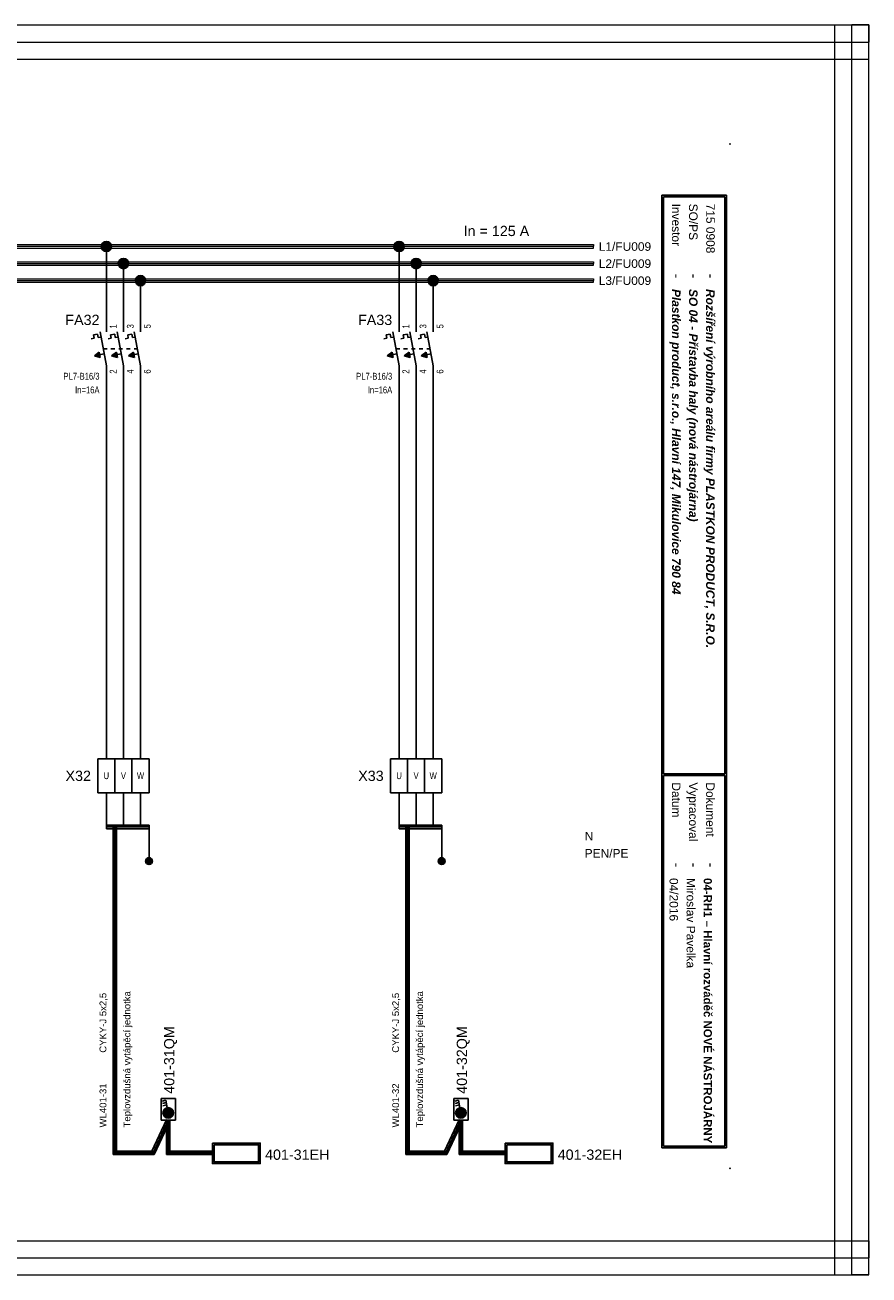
# Model space of a CAD drawing. Extents: x -1130 to 2703, y 1069 to 2560.
# Tile 7 of 31: x 382 to 629, y 1646 to 2012. Entities that reach past the tile are written whole.
import ezdxf
from ezdxf.enums import TextEntityAlignment as Align

# ---------------------------------------------------------------- set-up
doc = ezdxf.new("R2010")
doc.units = 0
doc.header["$MEASUREMENT"] = 0
doc.linetypes.add('DASHED', pattern=[0.564444, 0.282222, -0.282222])
for name, color, linetype in [('1-KRESBA', 7, 'Continuous'), ('__Bílá', 7, 'Continuous'), ('__Oranžová', 30, 'Continuous'), ('__Rudá 010', 10, 'Continuous'), ('__Svmodrá', 4, 'Continuous'), ('__Vínová 220', 220, 'Continuous'), ('__Zelená', 3, 'Continuous'), ('__Černá 250', 7, 'Continuous')]:
    doc.layers.add(name, color=color, linetype=linetype)
doc.styles.add('Arial', font='arial.ttf')
doc.styles.add('GENERATED_STYLE_1', font='arial.ttf')

# ---------------------------------------------------------------- blocks, each defined once
blk = doc.blocks.new('L0001A02')
at = {"linetype": 'Continuous'}
h = blk.add_hatch(color=256, dxfattribs=at)
edge = h.paths.add_edge_path()
edge.add_arc((0, 0), 1.5, 0, 360)
blk.add_circle((0, 0), 1.5)
blk = doc.blocks.new('FEVA1606')
at = {"linetype": 'Continuous'}
for points in [[(-3.5, -2), (-2.06, -0.92), (-1.77, -2.5)], [(1.5, -2), (2.94, -0.92), (3.23, -2.5)], [(6.5, -2), (7.94, -0.92), (8.23, -2.5)]]:
    blk.add_hatch(color=256, dxfattribs=at).paths.add_polyline_path(points)
for p, q in [((0, 5), (0, 10)), ((5, 5), (5, 10)), ((10, 5), (10, 10)), ((-3.75, 4.14), (-2.56, 4.35)), ((-3.75, 4.14), (-3.57, 3.12)), ((-2.56, 4.35), (-2.38, 3.34)), ((-1.82, 5), (0, -5)), ((1.25, 4.14), (2.44, 4.35)), ((1.25, 4.14), (1.43, 3.12)), ((2.44, 4.35), (2.62, 3.34)), ((3.18, 5), (5, -5)), ((6.25, 4.14), (7.44, 4.35)), ((6.25, 4.14), (6.43, 3.12)), ((7.44, 4.35), (7.62, 3.34)), ((8.18, 5), (10, -5)), ((-4.45, 2.96), (-3.57, 3.12)), ((-2.38, 3.34), (-1.54, 3.49)), ((0.55, 2.96), (1.43, 3.12)), ((2.62, 3.34), (3.46, 3.49)), ((5.55, 2.96), (6.43, 3.12)), ((7.62, 3.34), (8.46, 3.49)), ((-3.5, -2), (-2.06, -0.92)), ((-3.5, -2), (-0.64, -1.48)), ((-3.5, -2), (-1.77, -2.5)), ((-2.06, -0.92), (-1.77, -2.5)), ((1.5, -2), (2.94, -0.92)), ((1.5, -2), (4.36, -1.48)), ((1.5, -2), (3.23, -2.5)), ((2.94, -0.92), (3.23, -2.5)), ((6.5, -2), (7.94, -0.92)), ((6.5, -2), (9.36, -1.48)), ((6.5, -2), (8.23, -2.5)), ((7.94, -0.92), (8.23, -2.5)), ((0, -5), (0, -10)), ((5, -5), (5, -10)), ((10, -5), (10, -10))]:
    blk.add_line(p, q)
at = {"linetype": 'DASHED', "ltscale": 4}
blk.add_line((-0.91, 0), (9.09, 0), dxfattribs=at)
at = {"style": 'Arial'}
blk.add_attdef('POPIS', text='', height=3, dxfattribs=at).set_placement((-2, 7), align=Align.RIGHT)
at = {"style": 'Arial', "width": 0.8}
for tag, p in [('NO1', (3, 6)), ('NO2', (8, 6)), ('NO3', (13, 6))]:
    blk.add_attdef(tag, p, '', height=2, rotation=90, dxfattribs=at)
for tag, p in [('TYP', (-2, -9)), ('PROUD', (-2, -13)), ('DOPLŇ1', (-2, -17)), ('DOPLŇ2', (-2, -21))]:
    blk.add_attdef(tag, text='', height=2, dxfattribs=at).set_placement(p, align=Align.RIGHT)
for tag, p in [('CO1', (3, -6)), ('CO2', (8, -6)), ('CO3', (13, -6))]:
    blk.add_attdef(tag, text='', height=2, rotation=90, dxfattribs=at).set_placement(p, align=Align.RIGHT)
blk = doc.blocks.new('V0085A01')
h = blk.add_hatch(color=256)
edge = h.paths.add_edge_path()
edge.add_arc((0, 0), 1, 0, 360)
blk.add_circle((0, 0), 1)
blk = doc.blocks.new('V0109A03')
for p, q in [((5, 10), (0, 10)), ((0, 0), (0, 10)), ((10, 10), (5, 10)), ((5, 0), (5, 10)), ((15, 10), (10, 10)), ((10, 0), (10, 10)), ((15, 0), (15, 10)), ((5, 0), (0, 0)), ((10, 0), (5, 0)), ((15, 0), (10, 0))]:
    blk.add_line(p, q)
at = {"style": 'Arial'}
blk.add_attdef('POPIS', text='', height=3, dxfattribs=at).set_placement((-2, 5), align=Align.RIGHT)
at = {"style": 'Arial', "width": 0.8}
for tag, p in [('S1', (2.5, 5)), ('S2', (7.5, 5)), ('S3', (12.5, 5))]:
    blk.add_attdef(tag, text='', height=2, dxfattribs=at).set_placement(p, align=Align.MIDDLE)

msp = doc.modelspace()

# ---------------------------------------------------------------- hatches: boundary and pattern name
at = {"layer": '__Černá 250'}
for points in [[(425.36, 1693.61, 1), (422.28, 1693.61, 1)], [(511.05, 1693.61, 1), (507.97, 1693.61, 1)]]:
    msp.add_hatch(color=256, dxfattribs=at).paths.add_polyline_path(points)
h = msp.add_hatch(color=256, dxfattribs=at)
h.paths.add_polyline_path([(450.78, 1678.75), (450.78, 1684.75), (436.78, 1684.75), (436.78, 1678.75)])
h.paths.add_polyline_path([(450.28, 1679.25), (450.28, 1684.25), (437.28, 1684.25), (437.28, 1679.25)], flags=16)
h = msp.add_hatch(color=256, dxfattribs=at)
h.paths.add_polyline_path([(536.46, 1678.75), (536.46, 1684.75), (522.46, 1684.75), (522.46, 1678.75)])
h.paths.add_polyline_path([(535.96, 1679.25), (535.96, 1684.25), (522.96, 1684.25), (522.96, 1679.25)], flags=16)

# ---------------------------------------------------------------- linework, layer by layer
at = {"layer": '1-KRESBA'}
for p, q in [((405.72, 1927.34), (405.72, 1947.34)), ((491.41, 1927.34), (491.41, 1947.34)), ((410.72, 1927.34), (410.72, 1942.34)), ((496.41, 1927.34), (496.41, 1942.34)), ((415.72, 1927.34), (415.72, 1937.34)), ((501.41, 1927.34), (501.41, 1937.34)), ((405.72, 1797.34), (405.72, 1907.34)), ((410.72, 1907.34), (410.72, 1797.34)), ((415.72, 1907.34), (415.72, 1797.34)), ((491.41, 1797.34), (491.41, 1907.34)), ((496.41, 1907.34), (496.41, 1797.34)), ((501.41, 1907.34), (501.41, 1797.34)), ((405.72, 1787.34), (405.72, 1777.34)), ((410.72, 1787.34), (410.72, 1777.34)), ((415.72, 1787.34), (415.72, 1777.34)), ((491.41, 1787.34), (491.41, 1777.34)), ((496.41, 1787.34), (496.41, 1777.34)), ((501.41, 1787.34), (501.41, 1777.34)), ((405.72, 1777.84), (405.72, 1777.34)), ((405.72, 1777.84), (418.22, 1777.84)), ((405.72, 1776.84), (405.72, 1777.34)), ((405.72, 1777.34), (418.22, 1777.34)), ((405.72, 1776.84), (418.22, 1776.84)), ((407.72, 1681.37), (407.72, 1777.84)), ((407.72, 1777.84), (408.22, 1777.84)), ((408.22, 1681.37), (408.22, 1777.84)), ((408.72, 1777.84), (408.22, 1777.84)), ((408.72, 1681.37), (408.72, 1777.84)), ((418.22, 1777.84), (418.22, 1777.34)), ((418.22, 1776.84), (418.22, 1777.34)), ((418.22, 1777.34), (418.22, 1767.34)), ((491.41, 1777.84), (491.41, 1777.34)), ((491.41, 1777.84), (503.91, 1777.84)), ((491.41, 1776.84), (491.41, 1777.34)), ((491.41, 1777.34), (503.91, 1777.34)), ((491.41, 1776.84), (503.91, 1776.84)), ((493.41, 1681.37), (493.41, 1777.84)), ((493.41, 1777.84), (493.91, 1777.84)), ((493.91, 1681.37), (493.91, 1777.84)), ((494.41, 1777.84), (493.91, 1777.84)), ((494.41, 1681.37), (494.41, 1777.84)), ((503.91, 1777.84), (503.91, 1777.34)), ((503.91, 1776.84), (503.91, 1777.34)), ((503.91, 1777.34), (503.91, 1767.34)), ((419.06, 1682.37), (423.35, 1691.58)), ((419.38, 1681.87), (423.8, 1691.37)), ((423.32, 1681.37), (423.32, 1691.51)), ((423.32, 1691.51), (423.82, 1691.51)), ((423.35, 1691.58), (423.8, 1691.37)), ((424.26, 1691.16), (423.8, 1691.37)), ((423.82, 1681.37), (423.82, 1691.51)), ((424.32, 1691.51), (423.82, 1691.51)), ((424.32, 1681.37), (424.32, 1691.51)), ((504.74, 1682.37), (509.04, 1691.58)), ((505.06, 1681.87), (509.49, 1691.37)), ((509.01, 1681.37), (509.01, 1691.51)), ((509.01, 1691.51), (509.51, 1691.51)), ((509.04, 1691.58), (509.49, 1691.37)), ((509.94, 1691.16), (509.49, 1691.37)), ((509.51, 1681.37), (509.51, 1691.51)), ((510.01, 1691.51), (509.51, 1691.51)), ((510.01, 1681.37), (510.01, 1691.51)), ((419.7, 1681.37), (424.26, 1691.16)), ((505.38, 1681.37), (509.94, 1691.16)), ((407.72, 1682.37), (407.72, 1681.87)), ((407.72, 1682.37), (419.06, 1682.37)), ((407.72, 1681.37), (407.72, 1681.87)), ((407.72, 1681.87), (419.38, 1681.87)), ((407.72, 1681.37), (408.22, 1681.37)), ((407.72, 1681.37), (419.7, 1681.37)), ((408.72, 1681.37), (408.22, 1681.37)), ((419.06, 1682.37), (419.38, 1681.87)), ((419.7, 1681.37), (419.38, 1681.87)), ((423.32, 1682.37), (423.32, 1681.87)), ((423.32, 1682.37), (436.77, 1682.37)), ((423.32, 1681.37), (423.32, 1681.87)), ((423.32, 1681.87), (436.77, 1681.87)), ((423.32, 1681.37), (436.77, 1681.37)), ((423.32, 1681.37), (423.82, 1681.37)), ((424.32, 1681.37), (423.82, 1681.37)), ((436.77, 1682.37), (436.77, 1681.87)), ((436.77, 1681.37), (436.77, 1681.87)), ((493.41, 1682.37), (493.41, 1681.87)), ((493.41, 1682.37), (504.74, 1682.37)), ((493.41, 1681.37), (493.41, 1681.87)), ((493.41, 1681.87), (505.06, 1681.87)), ((493.41, 1681.37), (493.91, 1681.37)), ((493.41, 1681.37), (505.38, 1681.37)), ((494.41, 1681.37), (493.91, 1681.37)), ((504.74, 1682.37), (505.06, 1681.87)), ((505.38, 1681.37), (505.06, 1681.87)), ((509.01, 1682.37), (509.01, 1681.87)), ((509.01, 1682.37), (522.45, 1682.37)), ((509.01, 1681.37), (509.01, 1681.87)), ((509.01, 1681.87), (522.45, 1681.87)), ((509.01, 1681.37), (522.45, 1681.37)), ((509.01, 1681.37), (509.51, 1681.37)), ((510.01, 1681.37), (509.51, 1681.37)), ((522.45, 1682.37), (522.45, 1681.87)), ((522.45, 1681.37), (522.45, 1681.87))]:
    msp.add_line(p, q, dxfattribs=at)
at = {"layer": '__Bílá'}
for p, q in [((587.31, 1962.39), (568.31, 1962.39)), ((568.31, 1962.39), (568.31, 1683.39)), ((587.31, 1962.39), (587.31, 1683.39)), ((586.81, 1961.89), (568.81, 1961.89)), ((568.81, 1961.89), (568.81, 1792.89)), ((586.81, 1961.89), (586.81, 1792.89)), ((586.81, 1792.89), (568.81, 1792.89)), ((586.81, 1792.39), (568.81, 1792.39)), ((568.81, 1792.39), (568.81, 1683.89)), ((586.81, 1792.39), (586.81, 1683.89)), ((568.31, 1683.39), (587.31, 1683.39)), ((568.81, 1683.89), (586.81, 1683.89))]:
    msp.add_line(p, q, dxfattribs=at)
for p in [(588.31, 1977.39), (588.31, 1677.39)]:
    msp.add_point(p, dxfattribs=at)
at = {"layer": '__Oranžová', "lineweight": 0}
for p, q in [((198.31, 1947.89), (548.31, 1947.89)), ((548.31, 1947.89), (548.31, 1947.39)), ((198.31, 1947.39), (548.31, 1947.39)), ((198.31, 1946.89), (548.31, 1946.89)), ((548.31, 1946.89), (548.31, 1947.39)), ((198.31, 1942.89), (548.31, 1942.89)), ((198.31, 1942.39), (548.31, 1942.39)), ((198.31, 1941.89), (548.31, 1941.89)), ((548.31, 1942.89), (548.31, 1942.39)), ((548.31, 1941.89), (548.31, 1942.39)), ((198.31, 1937.89), (548.31, 1937.89)), ((198.31, 1937.39), (548.31, 1937.39)), ((198.31, 1936.89), (548.31, 1936.89)), ((548.31, 1937.89), (548.31, 1937.39)), ((548.31, 1936.89), (548.31, 1937.39))]:
    msp.add_line(p, q, dxfattribs=at)
at = {"layer": '__Vínová 220', "lineweight": 0}
for p, q in [((132.59, 2012.21), (629, 2012.21)), ((619, 1646.13), (619, 2012.21)), ((619, 2012.21), (624, 2012.21)), ((624, 1646.13), (624, 2012.21)), ((629, 2012.21), (624, 2012.21)), ((629, 2012.21), (629, 2007.21)), ((629, 1646.13), (629, 2012.21)), ((132.59, 2007.21), (629, 2007.21)), ((629, 2002.21), (629, 2007.21)), ((132.59, 2002.21), (629, 2002.21)), ((132.59, 1656.13), (629, 1656.13)), ((629, 1656.13), (629, 1651.13)), ((132.59, 1651.13), (629, 1651.13)), ((629, 1646.13), (629, 1651.13)), ((132.59, 1646.13), (629, 1646.13)), ((619, 1646.13), (624, 1646.13)), ((629, 1646.13), (624, 1646.13))]:
    msp.add_line(p, q, dxfattribs=at)
at = {"layer": '__Černá 250'}
for p, q in [((425.92, 1697.81), (421.72, 1697.81)), ((421.72, 1697.81), (421.72, 1691.51)), ((423.12, 1697.3), (422.02, 1697.08)), ((423.25, 1696.61), (422.15, 1696.4)), ((423.38, 1695.92), (422.28, 1695.71)), ((423.53, 1695.12), (423.12, 1697.3)), ((425.92, 1691.51), (425.92, 1697.81)), ((511.61, 1697.81), (507.41, 1697.81)), ((507.41, 1697.81), (507.41, 1691.51)), ((508.8, 1697.3), (507.7, 1697.08)), ((508.94, 1696.61), (507.84, 1696.4)), ((509.07, 1695.92), (507.97, 1695.71)), ((509.22, 1695.12), (508.8, 1697.3)), ((511.61, 1691.51), (511.61, 1697.81)), ((421.72, 1691.51), (425.92, 1691.51)), ((507.41, 1691.51), (511.61, 1691.51))]:
    msp.add_line(p, q, dxfattribs=at)
for points in [[(436.78, 1684.75), (450.78, 1684.75), (450.78, 1678.75), (436.78, 1678.75)], [(437.28, 1684.25), (450.28, 1684.25), (450.28, 1679.25), (437.28, 1679.25)], [(522.46, 1684.75), (536.46, 1684.75), (536.46, 1678.75), (522.46, 1678.75)], [(522.96, 1684.25), (535.96, 1684.25), (535.96, 1679.25), (522.96, 1679.25)]]:
    msp.add_lwpolyline(points, close=True, dxfattribs=at)
for centre in [(423.82, 1693.61), (509.51, 1693.61)]:
    msp.add_circle(centre, 1.54, dxfattribs=at)

# ---------------------------------------------------------------- block references
at = {"color": 250, "linetype": 'Continuous'}
for p in [(418.22, 1767.34), (503.91, 1767.34)]:
    msp.add_blockref('V0085A01', p, dxfattribs=at)
at = {"layer": '1-KRESBA'}
for p in [(405.72, 1947.34), (491.41, 1947.34), (410.72, 1942.34), (496.41, 1942.34), (415.72, 1937.34), (501.41, 1937.34)]:
    msp.add_blockref('L0001A02', p, dxfattribs=at)
at = {"layer": '__Černá 250'}
for p, values in [((405.72, 1917.34), {'POPIS': 'FA32', 'TYP': 'PL7-B16/3', 'PROUD': 'In=16A', 'CO1': '2', 'NO1': '1', 'CO2': '4', 'NO2': '3', 'CO3': '6', 'NO3': '5'}), ((491.41, 1917.34), {'POPIS': 'FA33', 'TYP': 'PL7-B16/3', 'PROUD': 'In=16A', 'CO1': '2', 'NO1': '1', 'CO2': '4', 'NO2': '3', 'CO3': '6', 'NO3': '5'})]:
    msp.add_blockref('FEVA1606', p, dxfattribs=at).add_auto_attribs(values)
ref = msp.add_blockref('V0109A03', (403.22, 1787.34), dxfattribs=at)
ref.add_attrib('POPIS', 'X32', dxfattribs={"layer": '0', "height": 3, "style": 'Arial'}).set_placement((401.22, 1790.82), align=Align.RIGHT)
ref.add_attrib('S1', 'U', dxfattribs={"layer": '0', "height": 2, "style": 'Arial', "width": 0.8}).set_placement((405.72, 1792.34), align=Align.MIDDLE)
ref.add_attrib('S2', 'V', dxfattribs={"layer": '0', "height": 2, "style": 'Arial', "width": 0.8}).set_placement((410.72, 1792.34), align=Align.MIDDLE)
ref.add_attrib('S3', 'W', dxfattribs={"layer": '0', "height": 2, "style": 'Arial', "width": 0.8}).set_placement((415.72, 1792.34), align=Align.MIDDLE)
ref = msp.add_blockref('V0109A03', (488.91, 1787.34), dxfattribs=at)
ref.add_attrib('POPIS', 'X33', dxfattribs={"layer": '0', "height": 3, "style": 'Arial'}).set_placement((486.91, 1790.82), align=Align.RIGHT)
ref.add_attrib('S1', 'U', dxfattribs={"layer": '0', "height": 2, "style": 'Arial', "width": 0.8}).set_placement((491.41, 1792.34), align=Align.MIDDLE)
ref.add_attrib('S2', 'V', dxfattribs={"layer": '0', "height": 2, "style": 'Arial', "width": 0.8}).set_placement((496.41, 1792.34), align=Align.MIDDLE)
ref.add_attrib('S3', 'W', dxfattribs={"layer": '0', "height": 2, "style": 'Arial', "width": 0.8}).set_placement((501.41, 1792.34), align=Align.MIDDLE)

# ---------------------------------------------------------------- texts
at = {"layer": '1-KRESBA', "color": 4, "linetype": 'Continuous', "style": 'Arial'}
msp.add_text('In = 125 A', height=3, dxfattribs=at).set_placement((510.31, 1950.39))
at = {"layer": '__Bílá', "style": 'Arial'}
for s, height, p in [('Investor', 2.5, (571.31, 1959.89)), ('SO/PS', 2.5, (576.31, 1959.89)), ('-', 3, (571.31, 1939.39)), ('-', 3, (576.31, 1939.39)), ('-', 3, (581.31, 1939.39)), ('Vypracoval', 2.5, (576.31, 1790.39)), ('Datum', 2.5, (571.31, 1790.39)), ('Dokument', 2.5, (581.31, 1790.39)), ('-', 3, (571.31, 1766.89)), ('-', 3, (576.31, 1766.89)), ('-', 3, (581.31, 1766.89))]:
    msp.add_text(s, height=height, rotation=270, dxfattribs=at).set_placement(p)
at = {"layer": '__Oranžová', "lineweight": 0, "style": 'Arial'}
for s, p in [('L1/FU009', (549.88, 1946.08)), ('L2/FU009', (549.88, 1941.08)), ('L3/FU009', (549.88, 1936.08))]:
    msp.add_text(s, height=2.5, dxfattribs=at).set_placement(p)
at = {"layer": '__Rudá 010', "style": 'Arial'}
for s, height, p in [('CYKY-J 5x2,5', 2, (405.72, 1711.22)), ('CYKY-J 5x2,5', 2, (491.41, 1711.22)), ('401-31QM', 3, (425.62, 1699.19)), ('401-32QM', 3, (511.3, 1699.19)), ('WL401-31', 2, (405.72, 1689.34)), ('WL401-32', 2, (491.41, 1689.34))]:
    msp.add_text(s, height=height, rotation=90, dxfattribs=at).set_placement(p)
at = {"layer": '__Rudá 010', "style": 'GENERATED_STYLE_1'}
for s, p in [('401-31EH', (471.04, 1679.87)), ('401-32EH', (556.73, 1679.87))]:
    msp.add_text(s, height=3, dxfattribs=at).set_placement(p, align=Align.RIGHT)
at = {"layer": '__Rudá 010', "char_height": 2, "width": 62.8406, "attachment_point": 1, "rotation": 90, "style": 'Arial'}
for insert in [(410.76, 1689.34), (496.44, 1689.34)]:
    msp.add_mtext('Teplovzdušná vytápěcí jednotka', dxfattribs=dict(at, insert=insert))
at = {"layer": '__Svmodrá', "linetype": 'Continuous', "style": 'Arial'}
msp.add_text('N', height=2.5, dxfattribs=at).set_placement((545.76, 1773.39))
at = {"layer": '__Vínová 220', "char_height": 2.5, "attachment_point": 7, "rotation": 270, "style": 'Arial'}
for s, insert in [('715 0908\\P', (581.31, 1959.89)), ('{\\fArial|b1|i1|c238|p34;Plastkon product, s.r.o., Hlavní 147, Mikulovice 790 84}', (570.56, 1934.89)), ('{\\fArial|b1|i1|c238|p34;SO 04 - Přístavba haly (nová nástrojárna)}', (575.56, 1934.89)), ('{\\fArial|b1|i1|c238|p34;Rozšíření výrobního areálu firmy PLASTKON PRODUCT, S.R.O.}', (580.56, 1934.89)), ('04/2016\\P', (570.56, 1762.39)), ('Miroslav Pavelka', (575.56, 1762.39)), ('{\\fArial|b1|i0|c238|p34;\\H0.96x;04-RH1 – Hlavní rozváděč NOVÉ NÁSTROJÁRNY}\\P', (580.56, 1762.39))]:
    msp.add_mtext(s, dxfattribs=dict(at, insert=insert))
at = {"layer": '__Zelená', "linetype": 'Continuous', "style": 'Arial'}
msp.add_text('PEN/PE', height=2.5, dxfattribs=at).set_placement((545.76, 1768.39))

doc.saveas('drawing.dxf')
